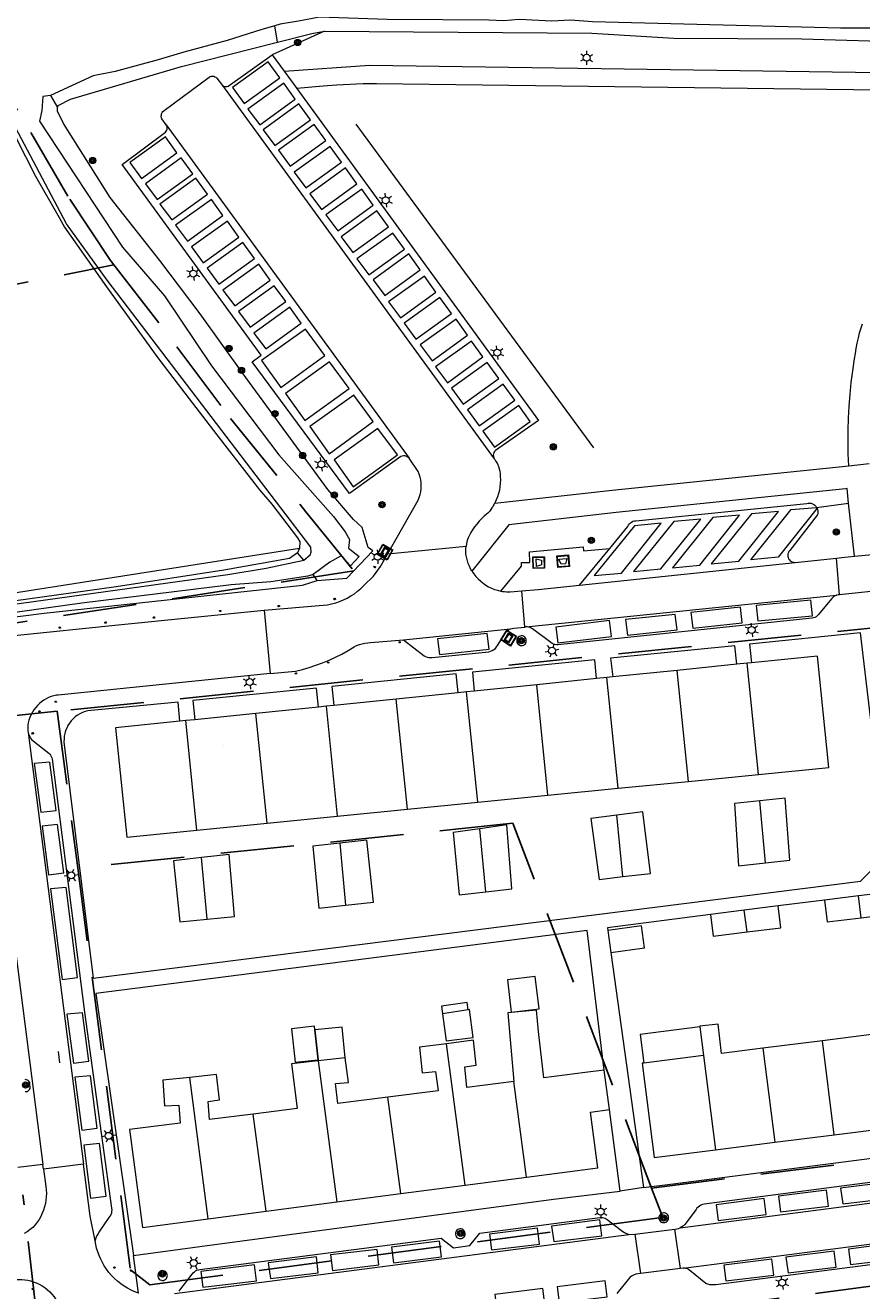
# Model space of a CAD drawing. Header units: metres. Extents: x 89872 to 94585, y 463299 to 469000.
# Tile 197 of 256: x 91208 to 91280, y 466169 to 466279. Entities that reach past the tile are written whole.
import ezdxf
from ezdxf.enums import TextEntityAlignment as Align

# ---------------------------------------------------------------- set-up
doc = ezdxf.new("R2010")
doc.units = ezdxf.units.M
doc.linetypes.add('HIDDEN', pattern=[9.525, 6.35, -3.175])
doc.layers.get('0').update_dxf_attribs({"linetype": 'CONTINUOUS'})
for name, color, linetype, lineweight in [('B-WE-GK-BESCHOEIING-G', 251, 'CONTINUOUS', 13), ('B-WE-GR-BEPLANTING_CULTUUR-G', 251, 'CONTINUOUS', 13), ('B-WE-GR-BOOM-S', 251, 'CONTINUOUS', 13), ('B-WE-IE-MEUBILAIR_WEGMEUBILAIR_PAAL-G', 251, 'CONTINUOUS', 13), ('B-WE-IE-TERREINAFSCHEIDING-G', 251, 'CONTINUOUS', 13), ('B-WE-IE-TERREINAFSCHEIDING_KUNSTMATIG_HEKWERK-G', 251, 'CONTINUOUS', 13), ('B-WE-KL-ET_LS_OV_LICHTMAST-S', 251, 'CONTINUOUS', 13), ('B-WE-OG-TOPOGRAFIE_BEBOUWING-GV', 251, 'CONTINUOUS', 13), ('B-WE-OG-TOPOGRAFIE_BEBOUWING_LUIFEL-GV', 251, 'CONTINUOUS', 13), ('B-WE-OG-TOPOGRAFIE_HUISNUMMER-T25', 251, 'CONTINUOUS', 13), ('B-WE-OG-TOPOGRAFIE_STRAATNAAM-T18', 251, 'CONTINUOUS', 13), ('B-WE-OG-TOPOGRAFIE_WATER-GV', 251, 'CONTINUOUS', 13), ('B-WE-VH-KANTOPSLUITING_AFVALPLAATS-G', 251, 'CONTINUOUS', 13), ('B-WE-VH-VERHARDING-GV', 251, 'CONTINUOUS', 13), ('B-WE-VV-VERKEERSTEKEN-G', 251, 'CONTINUOUS', 13), ('Percelen', 10, 'HIDDEN', 25)]:
    doc.layers.add(name, color=color, linetype=linetype, lineweight=lineweight)
doc.styles.get("Standard").update_dxf_attribs({"font": 'isocp.shx'})

# ---------------------------------------------------------------- blocks, each defined once
blk = doc.blocks.new('Q_BOOM')
for radius in [0.27, 0.18, 0.09]:
    blk.add_circle((0, 0), radius)
blk = doc.blocks.new('Q_AFVAL_APART_PLAATS')
for points in [[(-0.5, 0.5), (0.5, 0.5), (0.5, -0.5), (-0.5, -0.5)], [(-0.34, 0.2), (0.33, 0.2), (0.19, -0.25), (-0.2, -0.25)]]:
    blk.add_lwpolyline(points, close=True)
blk.add_lwpolyline([(-0.44, 0.46), (0.44, 0.46, -0.414214), (0.46, 0.44), (0.46, -0.44, -0.414214), (0.44, -0.46), (-0.44, -0.46, -0.414214), (-0.46, -0.44), (-0.46, 0.44, -0.414214), (-0.44, 0.46)], format="xyb")
blk = doc.blocks.new('Q_VERKEERSBORD')
for points in [[(-0.5, 0.5), (0.5, 0.5), (0.5, -0.5), (-0.5, -0.5)], [(-0.37, 0.22), (0.36, 0.22), (0.36, -0.21), (-0.37, -0.21)]]:
    blk.add_lwpolyline(points, close=True)
for points in [[(-0.44, 0.46), (0.44, 0.46, -0.414214), (0.46, 0.44), (0.46, -0.44, -0.414214), (0.44, -0.46), (-0.44, -0.46, -0.414214), (-0.46, -0.44), (-0.46, 0.44), (-0.46, 0.44), (-0.46, 0.45), (-0.46, 0.45), (-0.46, 0.45), (-0.46, 0.45), (-0.46, 0.45), (-0.46, 0.45), (-0.46, 0.46), (-0.46, 0.46), (-0.46, 0.46), (-0.45, 0.46), (-0.45, 0.46), (-0.45, 0.46), (-0.45, 0.46), (-0.45, 0.46), (-0.45, 0.46), (-0.44, 0.46), (-0.44, 0.46)], [(-0.29, 0.16), (0.28, 0.16, -0.414214), (0.3, 0.14), (0.3, -0.13, -0.414214), (0.28, -0.16), (-0.29, -0.16, -0.414214), (-0.31, -0.13), (-0.31, 0.14), (-0.31, 0.14), (-0.31, 0.14), (-0.31, 0.14), (-0.31, 0.15), (-0.31, 0.15), (-0.31, 0.15), (-0.3, 0.15), (-0.3, 0.15), (-0.3, 0.15), (-0.3, 0.16), (-0.3, 0.16), (-0.3, 0.16), (-0.3, 0.16), (-0.29, 0.16), (-0.29, 0.16), (-0.29, 0.16), (-0.29, 0.16), (-0.29, 0.16)]]:
    blk.add_lwpolyline(points, format="xyb")
blk = doc.blocks.new('Q_LICHTMAST')
for points in [[(-0.26, 0.15), (-0.52, 0.3)], [(0, 0.3), (0, 0.6)], [(0.26, 0.15), (0.52, 0.3)], [(-0.26, -0.15), (-0.52, -0.3)], [(0, -0.3), (0, -0.6)], [(0.26, -0.15), (0.52, -0.3)]]:
    blk.add_lwpolyline(points)
blk.add_circle((0, 0), 0.3)
blk = doc.blocks.new('Q_PAAL_STEEN')
for points in [[(-0.5, 0.5), (0.5, 0.5), (0.5, -0.5), (-0.5, -0.5)], [(-0.1, 0.3), (0.1, 0.3), (0.1, -0.3), (-0.1, -0.3)]]:
    blk.add_lwpolyline(points, close=True)
blk.add_lwpolyline([(-0.4, 0.5), (0.4, 0.5, -0.414214), (0.5, 0.4), (0.5, -0.4, -0.414214), (0.4, -0.5), (-0.4, -0.5, -0.414214), (-0.5, -0.4), (-0.5, 0.4), (-0.5, 0.4), (-0.5, 0.4), (-0.5, 0.4), (-0.5, 0.4), (-0.5, 0.5), (-0.5, 0.5), (-0.5, 0.5), (-0.5, 0.5), (-0.5, 0.5), (-0.5, 0.5), (-0.5, 0.5), (-0.5, 0.5), (-0.5, 0.5), (-0.4, 0.5), (-0.4, 0.5), (-0.4, 0.5), (-0.4, 0.5), (-0.4, 0.5)], format="xyb")
blk = doc.blocks.new('Q_PAALTJE')
at = {"xscale": 0.1, "yscale": 0.1, "zscale": 0.01}
blk.add_blockref('Q_PAAL_STEEN', (0, 0), dxfattribs=at)

msp = doc.modelspace()

# ---------------------------------------------------------------- linework, layer by layer
at = {"layer": 'B-WE-GK-BESCHOEIING-G'}
for points in [[(91340.95, 466279.8), (91328.51, 466279.41), (91319.5, 466278.76), (91317.33, 466278.71), (91304.37, 466278.38), (91284.47, 466278.61), (91278.16, 466278.6), (91256.69, 466279.16), (91254.79, 466279.29), (91253.2, 466279.23), (91250.36, 466279.36), (91249.03, 466279.26), (91247.75, 466279.3), (91243.74, 466279.32), (91238.94, 466279.37), (91233.1, 466279.55), (91231.26, 466279.23), (91229.69, 466278.95), (91229.22, 466278.82)], [(91229.22, 466278.82), (91228.09, 466278.49), (91225.1, 466277.55), (91221.35, 466276.55), (91219.12, 466275.88), (91215.42, 466274.87), (91213.5, 466274.48), (91209.82, 466272.79)]]:
    msp.add_lwpolyline(points, dxfattribs=at)
at = {"layer": 'B-WE-GR-BEPLANTING_CULTUUR-G'}
for p, q in [((91233.53, 466278.34), (91229, 466276.32)), ((91229.46, 466277.4), (91229.22, 466278.82)), ((91209.82, 466272.79), (91210.44, 466271.76)), ((91276.09, 466237.16), (91278.86, 466237.53)), ((91231.73, 466232.59), (91231.18, 466233.22)), ((91232.89, 466230.85), (91232.54, 466231.35))]:
    msp.add_line(p, q, dxfattribs=at)
at = {"layer": 'B-WE-IE-TERREINAFSCHEIDING-G'}
for points in [[(91230.03, 466274.9), (91237.43, 466275.42), (91291.45, 466274.63)], [(91290.72, 466273.13), (91238.02, 466273.81), (91236.87, 466273.79), (91235.72, 466273.74), (91234.57, 466273.68), (91233.42, 466273.59), (91231.13, 466273.39)], [(91278.87, 466240.77), (91278.83, 466241.8), (91278.81, 466242.83), (91278.82, 466243.85), (91278.85, 466244.88), (91278.91, 466245.91), (91278.99, 466246.94), (91279.09, 466247.96), (91279.22, 466248.98), (91279.37, 466250), (91279.44, 466250.46), (91279.52, 466250.91), (91279.61, 466251.37), (91279.7, 466251.82), (91279.79, 466252.27), (91280.06, 466253.04)], [(91097.86, 466229.75), (91098.26, 466228.51), (91041.06, 466209.95), (91032.21, 466207.61), (91034.75, 466198.26), (91047.04, 466201.04), (91046.72, 466202.56), (91063.54, 466206.15), (91063.86, 466204.68), (91082.92, 466208.75), (91146.08, 466220.28), (91231.36, 466233.64)], [(91248.76, 466229.93), (91250.57, 466232.09), (91250.56, 466232.39), (91251.27, 466232.41), (91251.25, 466233.32), (91255.89, 466233.74), (91255.92, 466233.4), (91258.19, 466233.6)]]:
    msp.add_lwpolyline(points, dxfattribs=at)
at = {"layer": 'B-WE-IE-TERREINAFSCHEIDING_KUNSTMATIG_HEKWERK-G'}
msp.add_line((91236.23, 466270.32), (91256.8, 466242.31), dxfattribs=at)
at = {"layer": 'B-WE-OG-TOPOGRAFIE_BEBOUWING-GV'}
for p, q in [((91264.02, 466223.07), (91258.45, 466222.5)), ((91269.18, 466223.59), (91264.02, 466223.07)), ((91265, 466213.47), (91264.02, 466223.07)), ((91270.09, 466223.69), (91269.18, 466223.59)), ((91270.45, 466223.72), (91270.09, 466223.69)), ((91271.07, 466214.07), (91270.09, 466223.69)), ((91257.05, 466222.35), (91251.88, 466221.82)), ((91257.95, 466222.44), (91257.05, 466222.35)), ((91258.45, 466222.5), (91257.95, 466222.44)), ((91258.93, 466212.87), (91257.95, 466222.44)), ((91245.08, 466221.13), (91239.73, 466220.58)), ((91245.8, 466221.2), (91245.08, 466221.13)), ((91246.46, 466221.27), (91245.8, 466221.2)), ((91246.78, 466211.66), (91245.8, 466221.2)), ((91251.88, 466221.82), (91246.46, 466221.27)), ((91252.85, 466212.26), (91251.88, 466221.82)), ((91233, 466219.89), (91227.59, 466219.34)), ((91233.66, 466219.96), (91233, 466219.89)), ((91234.34, 466220.03), (91233.66, 466219.96)), ((91233.66, 466219.96), (91234.63, 466210.45)), ((91239.73, 466220.58), (91234.34, 466220.03)), ((91240.71, 466211.06), (91239.73, 466220.58)), ((91221.52, 466218.72), (91221.02, 466218.67)), ((91222.31, 466218.8), (91221.52, 466218.72)), ((91222.49, 466209.25), (91221.52, 466218.72)), ((91227.59, 466219.34), (91222.31, 466218.8)), ((91228.56, 466209.85), (91227.59, 466219.34)), ((91258.93, 466212.87), (91265, 466213.47)), ((91265, 466213.47), (91271.07, 466214.07)), ((91246.78, 466211.66), (91252.85, 466212.26)), ((91252.85, 466212.26), (91258.93, 466212.87)), ((91234.63, 466210.45), (91240.71, 466211.06)), ((91240.71, 466211.06), (91246.78, 466211.66)), ((91271.68, 466206.42), (91271.17, 466211.77)), ((91228.56, 466209.85), (91234.63, 466210.45)), ((91259.32, 466205.23), (91258.81, 466210.55)), ((91222.49, 466209.25), (91228.56, 466209.85)), ((91247.49, 466203.92), (91246.97, 466209.37)), ((91234.85, 466208.12), (91235.35, 466202.76)), ((91223.38, 466201.54), (91222.88, 466206.87)), ((91279.71, 466203.56), (91276.78, 466203.19)), ((91282.63, 466203.92), (91279.71, 466203.56)), ((91279.94, 466201.67), (91279.71, 466203.56)), ((91269.83, 466202.33), (91266.9, 466201.96)), ((91272.76, 466202.69), (91269.83, 466202.33)), ((91270.07, 466200.44), (91269.83, 466202.33)), ((91258.03, 466200.56), (91258.29, 466198.68)), ((91246.07, 466193.73), (91245.95, 466193.71)), ((91232.69, 466191.98), (91232.66, 466192.28)), ((91281.73, 466191.68), (91276.59, 466191.03)), ((91245.68, 466178.54), (91244.08, 466190.77)), ((91276.59, 466191.03), (91271.45, 466190.39)), ((91271.45, 466190.39), (91272.47, 466182.25)), ((91277.61, 466182.9), (91276.59, 466191.03)), ((91232.98, 466189.3), (91234.59, 466177.09)), ((91266.31, 466189.75), (91267.33, 466181.61)), ((91258.16, 466185.08), (91257.72, 466188.49)), ((91223.46, 466175.63), (91221.86, 466187.86)), ((91251, 466179.24), (91249.91, 466187.51)), ((91240.11, 466177.81), (91239.01, 466186.15)), ((91228.47, 466176.28), (91227.36, 466184.69)), ((91272.47, 466182.25), (91277.61, 466182.9)), ((91277.61, 466182.9), (91282.75, 466183.54)), ((91267.33, 466181.61), (91272.47, 466182.25)), ((91245.68, 466178.54), (91251, 466179.24)), ((91240.11, 466177.81), (91245.68, 466178.54)), ((91228.47, 466176.28), (91234.59, 466177.09)), ((91234.59, 466177.09), (91240.11, 466177.81)), ((91223.46, 466175.63), (91228.47, 466176.28))]:
    msp.add_line(p, q, dxfattribs=at)
for points in [[(91271.07, 466214.07), (91277.15, 466214.68), (91276.16, 466224.31), (91270.45, 466223.72)], [(91221.02, 466218.67), (91215.45, 466218.1), (91216.41, 466208.65), (91222.49, 466209.25)], [(91271.17, 466211.77), (91268.98, 466211.54), (91269.33, 466206.16), (91271.68, 466206.42)], [(91271.68, 466206.42), (91273.76, 466206.64), (91273.36, 466212), (91271.17, 466211.77)], [(91258.81, 466210.55), (91256.57, 466210.26), (91257.29, 466204.99), (91259.32, 466205.23)], [(91259.32, 466205.23), (91261.72, 466205.5), (91261.05, 466210.83), (91258.81, 466210.55)], [(91246.97, 466209.37), (91244.65, 466209.04), (91245.18, 466203.66), (91247.49, 466203.92)], [(91247.49, 466203.92), (91249.73, 466204.18), (91249.29, 466209.7), (91246.97, 466209.37)], [(91234.85, 466208.12), (91232.51, 466207.87), (91233.04, 466202.5), (91235.35, 466202.76)], [(91235.35, 466202.76), (91237.75, 466203.02), (91237.18, 466208.38), (91234.85, 466208.12)], [(91222.88, 466206.87), (91220.47, 466206.6), (91221.02, 466201.31), (91223.38, 466201.54)], [(91223.38, 466201.54), (91225.74, 466201.78), (91225.27, 466207.14), (91222.88, 466206.87)], [(91279.94, 466201.67), (91282.87, 466202.04), (91282.63, 466203.92)], [(91270.07, 466200.44), (91272.99, 466200.81), (91272.76, 466202.69)], [(91276.78, 466203.19), (91277.01, 466201.31), (91279.94, 466201.67)], [(91266.9, 466201.96), (91267.14, 466200.08), (91270.07, 466200.44)], [(91258.29, 466198.68), (91261.21, 466199.08), (91260.95, 466200.97), (91258.03, 466200.56)], [(91243.73, 466193.37), (91244.04, 466191.02), (91246.39, 466191.32), (91246.07, 466193.73)], [(91257.72, 466188.49), (91256.08, 466188.28), (91252.48, 466187.83), (91252.03, 466191.82), (91251.85, 466193.69), (91249.39, 466193.45), (91249.54, 466191.46), (91249.91, 466187.51)], [(91271.45, 466190.39), (91267.87, 466189.94), (91267.56, 466192.48), (91265.99, 466192.29), (91266, 466192.23)], [(91232.66, 466192.28), (91230.67, 466192.06), (91230.98, 466189.17), (91232.97, 466189.39)], [(91232.97, 466189.39), (91232.97, 466189.39), (91232.69, 466191.98)], [(91244.08, 466190.77), (91241.73, 466190.47), (91241.98, 466188.25), (91243.11, 466188.36), (91243.35, 466186.69), (91239.01, 466186.15)], [(91249.91, 466187.51), (91245.84, 466187), (91245.66, 466188.79), (91246.65, 466188.93), (91246.42, 466191.07), (91244.08, 466190.77)], [(91232.98, 466189.3), (91230.66, 466189.04), (91231.15, 466185.16), (91227.36, 466184.69)], [(91239.01, 466186.15), (91234.68, 466185.6), (91234.48, 466187.33), (91235.6, 466187.43), (91235.31, 466189.56)], [(91261.13, 466189.1), (91261.01, 466189.08), (91262.03, 466180.94), (91267.33, 466181.61)], [(91227.36, 466184.69), (91223.58, 466184.21), (91223.46, 466185.78), (91224.43, 466185.91), (91224.17, 466188.1), (91221.86, 466187.86)], [(91221.86, 466187.86), (91219.54, 466187.62), (91219.68, 466185.4), (91220.93, 466185.47), (91221.04, 466183.9), (91216.66, 466183.35), (91217.77, 466174.88), (91223.46, 466175.63)], [(91251, 466179.24), (91257.16, 466180.05), (91256.53, 466184.87), (91258.16, 466185.08)]]:
    msp.add_lwpolyline(points, dxfattribs=at)
at = {"layer": 'B-WE-OG-TOPOGRAFIE_BEBOUWING_LUIFEL-GV'}
for p, q in [((91245.95, 466193.71), (91243.73, 466193.37)), ((91232.69, 466191.98), (91232.97, 466189.39)), ((91232.69, 466191.98), (91232.69, 466191.98)), ((91266, 466192.23), (91260.82, 466191.58)), ((91260.82, 466191.58), (91261.13, 466189.1)), ((91266, 466192.23), (91266.31, 466189.75)), ((91232.97, 466189.39), (91232.98, 466189.3)), ((91235.31, 466189.56), (91232.98, 466189.3)), ((91266.31, 466189.75), (91261.13, 466189.1))]:
    msp.add_line(p, q, dxfattribs=at)
for points in [[(91249.34, 466196.29), (91249.68, 466193.5), (91252.08, 466193.8), (91251.74, 466196.59), (91249.34, 466196.29)], [(91245.95, 466193.71), (91245.86, 466194.34), (91243.64, 466194.03), (91243.73, 466193.37)], [(91235.31, 466189.56), (91235.04, 466192.22), (91232.69, 466191.98)]]:
    msp.add_lwpolyline(points, dxfattribs=at)
at = {"layer": 'B-WE-OG-TOPOGRAFIE_STRAATNAAM-T18'}
msp.add_line((91210.47, 466190.11), (91210.6, 466189.12), dxfattribs=at)
at = {"layer": 'B-WE-OG-TOPOGRAFIE_WATER-GV'}
msp.add_line((91231.36, 466233.64), (91231.18, 466233.22), dxfattribs=at)
for points in [[(91167.66, 466320.91), (91168.78, 466318.73), (91170.41, 466316.21), (91171.9, 466313.91), (91174.86, 466310.11), (91176.86, 466307.77), (91178.52, 466305.82), (91182.03, 466301.94), (91187.6, 466295.99), (91191.09, 466292.08), (91195.37, 466287.48), (91195.96, 466286.86), (91197.91, 466284.35), (91198.45, 466283.41), (91199.36, 466282.02), (91201.61, 466278.34), (91204.71, 466273.39), (91205.96, 466270.86), (91208.51, 466265.8), (91210.58, 466262.25), (91211.02, 466261.39), (91214.67, 466256.23)], [(91214.71, 466256.81), (91211.21, 466261.69), (91204.95, 466273.44), (91198.74, 466283.43), (91196.17, 466286.73), (91186.5, 466297.49), (91180.85, 466303.35), (91178.43, 466306.07), (91172.49, 466313.31), (91170.51, 466316.24), (91168.71, 466319.21)], [(91233.53, 466278.34), (91256.64, 466278.17), (91263.73, 466277.76), (91274.82, 466277.7), (91285.52, 466277.36), (91296.96, 466277.29), (91307, 466277.56), (91315.7, 466277.94), (91340.31, 466278.89), (91341.89, 466278.9)], [(91229.46, 466277.4), (91232.44, 466278.15), (91233.53, 466278.34)], [(91210.44, 466271.76), (91210.49, 466271.91), (91211.54, 466272.46), (91221.16, 466275.29), (91229.46, 466277.4)], [(91209.82, 466272.79), (91209.17, 466272.69), (91209.08, 466271.48), (91208.88, 466270.58), (91216.04, 466259.66), (91219.67, 466255.45), (91223.76, 466249.41), (91229.56, 466241.72), (91234.3, 466236.39), (91235.3, 466235.06), (91235.69, 466234.4), (91235.61, 466233.64), (91236.53, 466232.91), (91235.77, 466232.12), (91234.97, 466232.97), (91233.99, 466232.43), (91232.54, 466231.35)], [(91222.78, 466253.9), (91219.29, 466258.52), (91214.99, 466263.96), (91210.94, 466270.37), (91210.43, 466271.42), (91210.44, 466271.76)], [(91214.67, 466256.23), (91219.11, 466250.09), (91220.86, 466247.79), (91224.2, 466243.44), (91227.91, 466238.69), (91228.96, 466237.43), (91231.19, 466234.53), (91231.39, 466234.18), (91231.36, 466233.64)], [(91231.73, 466232.59), (91232.28, 466233.06), (91232.38, 466233.29), (91232.33, 466233.73), (91214.71, 466256.81)], [(91232.89, 466230.85), (91235.45, 466231.05), (91237.71, 466233.41), (91237.29, 466233.7), (91236.79, 466235.43), (91236.02, 466236.11), (91233.82, 466238.72), (91226.39, 466248.83), (91222.78, 466253.9)], [(91231.18, 466233.22), (91230.48, 466232.75), (91224.81, 466231.72), (91215.49, 466230.3), (91190.26, 466226.77), (91177.6, 466224.8), (91137.32, 466217.89), (91125.78, 466215.77), (91102.76, 466212.05), (91094.92, 466210.42), (91089.85, 466209.47), (91089.16, 466209.2), (91089.04, 466208.97), (91089.16, 466208.36)], [(91126.8, 466215.04), (91118.93, 466213.75), (91098.32, 466209.98), (91089.69, 466208.49), (91089.45, 466208.52), (91089.34, 466208.71), (91089.34, 466208.94), (91105.27, 466211.96), (91122.22, 466214.94), (91148.24, 466219.62), (91159.48, 466221.39), (91178.16, 466224.51), (91200.84, 466228), (91225.15, 466231.35), (91228.48, 466231.9), (91231.73, 466232.59)], [(91200.92, 466226.94), (91201.51, 466227.03), (91209.27, 466228.01), (91231.61, 466230.44), (91232.89, 466230.85)], [(91232.54, 466231.35), (91232.08, 466231.21), (91228.87, 466230.73), (91225.45, 466230.47), (91212.52, 466228.87), (91202.82, 466227.53)]]:
    msp.add_lwpolyline(points, dxfattribs=at)
at = {"layer": 'B-WE-VH-VERHARDING-GV'}
for p, q in [((91229, 466276.32), (91230.03, 466274.9)), ((91230.03, 466274.9), (91231.13, 466273.39)), ((91224.7, 466273.65), (91248.2, 466241.37)), ((91219.83, 466270.25), (91240.85, 466241.41)), ((91278.87, 466240.77), (91280.64, 466240.95)), ((91278.86, 466237.53), (91278.72, 466238.79)), ((91279.38, 466232.94), (91278.86, 466237.53)), ((91276.09, 466237.16), (91276.13, 466237.09)), ((91245.77, 466233.78), (91238.97, 466233.11)), ((91255.59, 466230.44), (91258.19, 466233.6)), ((91279.38, 466232.94), (91280.91, 466233.09)), ((91255.59, 466230.44), (91274.23, 466232.41)), ((91274.23, 466232.41), (91277.81, 466232.78)), ((91278.07, 466229.61), (91277.81, 466232.78)), ((91250.84, 466226.81), (91250.58, 466229.95)), ((91283.03, 466230.13), (91278.07, 466229.61)), ((91250.95, 466226.82), (91277.8, 466229.57)), ((91228.31, 466228.27), (91228.83, 466222.79)), ((91240.36, 466225.71), (91249.61, 466226.66)), ((91250.95, 466226.82), (91250.84, 466226.81)), ((91279.9, 466226.31), (91270.28, 466225.33)), ((91269.02, 466225.2), (91258.25, 466224.11)), ((91269.18, 466223.59), (91269.02, 466225.2)), ((91270.28, 466225.33), (91270.45, 466223.72)), ((91258.25, 466224.11), (91258.45, 466222.5)), ((91256.91, 466223.97), (91246.31, 466222.9)), ((91257.05, 466222.35), (91256.91, 466223.97)), ((91228.83, 466222.79), (91210.49, 466220.92)), ((91244.92, 466222.76), (91234.17, 466221.67)), ((91245.08, 466221.13), (91244.92, 466222.76)), ((91246.31, 466222.9), (91246.46, 466221.27)), ((91232.83, 466221.54), (91222.14, 466220.45)), ((91233, 466219.89), (91232.83, 466221.54)), ((91234.17, 466221.67), (91234.34, 466220.03)), ((91221.02, 466218.67), (91220.86, 466220.32)), ((91222.14, 466220.45), (91222.31, 466218.8)), ((91207.88, 466217.7), (91212.68, 466180.35)), ((91210.98, 466216.9), (91213.51, 466196.45)), ((91276.78, 466203.19), (91272.76, 466202.69)), ((91266.9, 466201.96), (91258, 466200.81)), ((91256.25, 466200.58), (91213.73, 466195.11)), ((91257.72, 466188.49), (91256.25, 466200.58)), ((91258, 466200.81), (91258.03, 466200.56)), ((91258.29, 466198.68), (91261.11, 466178.34)), ((91213.73, 466195.11), (91217, 466172.47)), ((91259.09, 466178.03), (91258.16, 466185.08)), ((91209.17, 466180.33), (91207, 466180.07)), ((91209.22, 466179.93), (91209.17, 466180.33)), ((91212.68, 466180.35), (91209.22, 466179.93)), ((91264.3, 466174.85), (91309.96, 466180.78)), ((91261.11, 466178.34), (91259.09, 466178.03)), ((91264.56, 466171.36), (91312.25, 466177.52)), ((91220.54, 466169.18), (91259.85, 466174.27)), ((91259.85, 466174.27), (91260.37, 466174.31)), ((91260.37, 466174.31), (91263.83, 466174.75)), ((91260.37, 466174.31), (91260.85, 466170.91)), ((91264.32, 466171.33), (91263.83, 466174.75)), ((91217.44, 466169.19), (91217, 466172.47)), ((91264.32, 466171.33), (91260.85, 466170.91)), ((91264.56, 466171.36), (91264.32, 466171.33))]:
    msp.add_line(p, q, dxfattribs=at)
for points in [[(91224.7, 466273.65), (91224.79, 466273.6), (91224.89, 466273.58), (91224.99, 466273.57), (91225.09, 466273.57), (91225.18, 466273.6), (91229, 466276.32)], [(91226.58, 466272.1), (91229.65, 466274.32), (91228.66, 466275.7), (91225.56, 466273.47), (91226.58, 466272.1)], [(91219.83, 466270.25), (91219.45, 466270.77), (91219.42, 466270.87), (91219.4, 466270.99), (91219.41, 466271.1), (91219.43, 466271.21), (91219.48, 466271.32), (91219.55, 466271.41), (91219.64, 466271.49), (91223.54, 466274.37), (91223.63, 466274.42), (91223.73, 466274.45), (91223.83, 466274.46), (91223.94, 466274.45), (91224.04, 466274.41), (91224.12, 466274.36), (91224.2, 466274.29), (91224.7, 466273.65)], [(91227.92, 466270.25), (91230.99, 466272.47), (91229.99, 466273.85), (91226.9, 466271.62), (91227.92, 466270.25)], [(91231.13, 466273.39), (91252.02, 466244.69), (91248.3, 466242.07), (91248.23, 466241.99), (91248.17, 466241.9), (91248.14, 466241.79), (91248.12, 466241.69), (91248.13, 466241.58), (91248.16, 466241.47), (91248.2, 466241.37)], [(91229.23, 466268.46), (91232.3, 466270.68), (91231.31, 466272.06), (91228.21, 466269.83), (91229.23, 466268.46)], [(91216.03, 466266.83), (91219.78, 466269.61), (91219.83, 466269.69), (91219.87, 466269.78), (91219.9, 466269.87), (91219.91, 466269.97), (91219.9, 466270.07), (91219.87, 466270.16), (91219.83, 466270.25)], [(91230.56, 466266.68), (91233.63, 466268.9), (91232.64, 466270.28), (91229.54, 466268.05), (91230.56, 466266.68)], [(91217.69, 466265.61), (91220.76, 466267.83), (91219.77, 466269.21), (91216.67, 466266.98), (91217.69, 466265.61)], [(91231.92, 466264.79), (91234.99, 466267.01), (91234, 466268.39), (91230.9, 466266.16), (91231.92, 466264.79)], [(91240.85, 466241.41), (91240.77, 466241.48), (91240.68, 466241.55), (91240.57, 466241.59), (91240.46, 466241.62), (91240.35, 466241.62), (91240.24, 466241.6), (91240.13, 466241.57), (91235.69, 466238.37), (91227.27, 466249.74), (91228.04, 466250.32), (91216.03, 466266.83)], [(91219.05, 466263.79), (91222.12, 466266.02), (91221.13, 466267.39), (91218.03, 466265.16), (91219.05, 466263.79)], [(91233.26, 466262.92), (91236.33, 466265.15), (91235.34, 466266.53), (91232.24, 466264.29), (91233.26, 466262.92)], [(91220.32, 466262.03), (91223.39, 466264.25), (91222.39, 466265.63), (91219.29, 466263.4), (91220.32, 466262.03)], [(91234.67, 466261.09), (91237.74, 466263.31), (91236.75, 466264.69), (91233.65, 466262.46), (91234.67, 466261.09)], [(91221.66, 466260.19), (91224.73, 466262.41), (91223.74, 466263.79), (91220.64, 466261.56), (91221.66, 466260.19)], [(91235.98, 466259.2), (91239.06, 466261.42), (91238.06, 466262.8), (91234.96, 466260.57), (91235.98, 466259.2)], [(91223.04, 466258.32), (91226.11, 466260.54), (91225.12, 466261.92), (91222.02, 466259.69), (91223.04, 466258.32)], [(91237.35, 466257.29), (91240.43, 466259.51), (91239.43, 466260.89), (91236.33, 466258.66), (91237.35, 466257.29)], [(91224.39, 466256.48), (91227.46, 466258.7), (91226.47, 466260.08), (91223.37, 466257.85), (91224.39, 466256.48)], [(91225.76, 466254.59), (91228.83, 466256.81), (91227.84, 466258.19), (91224.74, 466255.96), (91225.76, 466254.59)], [(91238.74, 466255.48), (91241.81, 466257.7), (91240.82, 466259.08), (91237.72, 466256.85), (91238.74, 466255.48)], [(91240.09, 466253.56), (91243.16, 466255.78), (91242.16, 466257.16), (91239.07, 466254.93), (91240.09, 466253.56)], [(91227.1, 466252.74), (91230.17, 466254.96), (91229.18, 466256.33), (91226.08, 466254.11), (91227.1, 466252.74)], [(91241.43, 466251.72), (91244.5, 466253.94), (91243.51, 466255.31), (91240.41, 466253.09), (91241.43, 466251.72)], [(91228.44, 466250.87), (91231.51, 466253.09), (91230.51, 466254.47), (91227.42, 466252.24), (91228.44, 466250.87)], [(91228.07, 466249.88), (91229.73, 466247.52), (91233.56, 466250.3), (91231.87, 466252.59), (91228.07, 466249.88)], [(91242.83, 466249.84), (91245.9, 466252.06), (91244.9, 466253.44), (91241.81, 466251.21), (91242.83, 466249.84)], [(91244.15, 466247.95), (91247.22, 466250.18), (91246.23, 466251.55), (91243.13, 466249.32), (91244.15, 466247.95)], [(91230.16, 466247.02), (91231.82, 466244.67), (91235.65, 466247.44), (91233.95, 466249.74), (91230.16, 466247.02)], [(91245.52, 466246.1), (91248.59, 466248.32), (91247.6, 466249.7), (91244.5, 466247.47), (91245.52, 466246.1)], [(91246.91, 466244.22), (91249.98, 466246.44), (91248.99, 466247.82), (91245.89, 466245.59), (91246.91, 466244.22)], [(91232.25, 466244.16), (91233.92, 466241.8), (91237.74, 466244.58), (91236.05, 466246.87), (91232.25, 466244.16)], [(91248.24, 466242.38), (91251.31, 466244.6), (91250.32, 466245.97), (91247.22, 466243.75), (91248.24, 466242.38)], [(91234.35, 466241.28), (91236.01, 466238.93), (91239.84, 466241.7), (91238.14, 466244), (91234.35, 466241.28)], [(91238.97, 466233.11), (91241.62, 466237.8), (91241.71, 466238.03), (91241.79, 466238.28), (91241.85, 466238.52), (91241.88, 466238.78), (91241.89, 466239.03), (91241.88, 466239.29), (91241.85, 466239.54), (91241.79, 466239.79), (91241.71, 466240.03), (91241.62, 466240.27), (91240.85, 466241.41)], [(91248.2, 466241.37), (91248.26, 466241.3), (91248.38, 466241.11), (91248.49, 466240.92), (91248.57, 466240.71), (91248.64, 466240.5), (91248.69, 466240.29), (91248.72, 466240.07), (91248.73, 466239.84), (91248.74, 466239.55), (91248.73, 466239.25), (91248.7, 466238.95), (91248.65, 466238.66), (91248.58, 466238.37), (91248.49, 466238.09), (91248.38, 466237.81), (91248.26, 466237.54)], [(91248.26, 466237.54), (91258.4, 466238.64), (91278.87, 466240.77)], [(91278.72, 466238.79), (91278.59, 466238.77), (91258.75, 466236.72), (91249.47, 466235.65)], [(91248.26, 466237.54), (91248.21, 466237.46), (91248.16, 466237.38), (91248.12, 466237.3), (91248.07, 466237.21), (91248.01, 466237.13), (91247.9, 466236.97), (91247.78, 466236.81), (91247.64, 466236.67), (91247.5, 466236.54), (91247.34, 466236.41), (91247.12, 466236.19), (91246.91, 466235.96), (91246.7, 466235.72), (91246.5, 466235.47), (91246.31, 466235.22), (91246.17, 466235), (91246.05, 466234.77), (91245.95, 466234.54), (91245.87, 466234.29), (91245.81, 466234.04), (91245.77, 466233.78)], [(91258.19, 466233.6), (91259.77, 466235.5), (91259.82, 466235.62), (91259.89, 466235.73), (91259.98, 466235.82), (91260.08, 466235.9), (91260.2, 466235.96), (91260.33, 466236), (91260.45, 466236.01), (91275.24, 466237.51), (91275.37, 466237.53), (91275.49, 466237.53), (91275.61, 466237.52), (91275.73, 466237.48), (91275.84, 466237.42), (91275.94, 466237.35), (91276.02, 466237.26), (91276.09, 466237.16)], [(91260.25, 466231.62), (91262.62, 466231.84), (91266.06, 466236.15), (91263.74, 466235.95), (91260.25, 466231.62)], [(91263.62, 466231.95), (91265.99, 466232.17), (91269.43, 466236.48), (91267.11, 466236.28), (91263.62, 466231.95)], [(91266.98, 466232.28), (91269.35, 466232.5), (91272.79, 466236.81), (91270.47, 466236.61), (91266.98, 466232.28)], [(91276.13, 466237.09), (91272.76, 466232.86), (91270.39, 466232.64), (91273.88, 466236.97), (91276.09, 466237.16)], [(91276.13, 466237.09), (91276.17, 466236.98), (91276.2, 466236.85), (91276.2, 466236.73), (91276.19, 466236.61), (91276.15, 466236.49), (91273.77, 466233.44), (91273.7, 466233.36), (91273.65, 466233.26), (91273.61, 466233.16), (91273.6, 466233.05), (91273.6, 466232.93), (91273.63, 466232.83), (91273.67, 466232.72), (91273.74, 466232.63), (91273.81, 466232.55), (91273.91, 466232.49), (91274.01, 466232.44), (91274.12, 466232.42), (91274.23, 466232.41)], [(91249.47, 466235.65), (91246.38, 466231.78), (91246.28, 466231.64)], [(91256.84, 466231.26), (91259.21, 466231.47), (91262.65, 466235.79), (91260.33, 466235.58), (91256.84, 466231.26)], [(91228.31, 466228.27), (91233.42, 466228.71), (91233.78, 466228.75), (91234.14, 466228.82), (91234.49, 466228.91), (91234.83, 466229.03), (91235.16, 466229.16), (91235.49, 466229.32), (91235.8, 466229.5), (91236.11, 466229.7), (91236.39, 466229.92), (91236.67, 466230.16), (91236.92, 466230.41), (91237.75, 466231.22), (91238.37, 466232.04), (91238.97, 466233.11)], [(91246.28, 466231.64), (91246.16, 466231.86), (91246.05, 466232.07), (91245.96, 466232.3), (91245.88, 466232.53), (91245.82, 466232.76), (91245.78, 466233), (91245.76, 466233.16), (91245.75, 466233.31), (91245.75, 466233.47), (91245.76, 466233.62), (91245.77, 466233.78)], [(91277.81, 466232.78), (91278.26, 466232.82), (91279.38, 466232.94)], [(91246.28, 466231.64), (91246.44, 466231.41), (91246.62, 466231.19), (91246.82, 466230.98), (91247.03, 466230.79), (91247.26, 466230.62), (91247.48, 466230.45), (91247.72, 466230.3), (91247.96, 466230.18), (91248.22, 466230.07), (91248.49, 466229.99), (91248.76, 466229.93)], [(91248.76, 466229.93), (91248.92, 466229.9), (91249.09, 466229.88), (91249.26, 466229.87), (91249.42, 466229.87), (91249.59, 466229.87), (91250.58, 466229.95)], [(91250.58, 466229.95), (91251.99, 466230.06), (91255.59, 466230.44)], [(91278.07, 466229.61), (91277.94, 466229.6), (91277.8, 466229.57)], [(91277.8, 466229.57), (91277.7, 466229.52), (91277.58, 466229.46), (91277.48, 466229.38), (91277.4, 466229.28), (91276.23, 466227.86), (91276.14, 466227.78), (91276.04, 466227.71), (91275.94, 466227.65), (91275.82, 466227.61), (91275.7, 466227.58), (91253.71, 466225.29), (91253.58, 466225.29), (91253.45, 466225.3), (91253.33, 466225.34), (91253.21, 466225.4), (91253.11, 466225.48), (91251.51, 466226.67), (91251.41, 466226.73), (91251.3, 466226.77), (91251.18, 466226.8), (91251.06, 466226.82), (91250.95, 466226.82)], [(91265.2, 466228.08), (91265.38, 466226.73), (91269.66, 466227.18), (91269.5, 466228.53), (91265.2, 466228.08)], [(91270.87, 466228.69), (91271.01, 466227.35), (91275.73, 466227.78), (91275.6, 466229.14), (91270.87, 466228.69)], [(91202.97, 466224.14), (91204.62, 466224.35), (91204.75, 466224.42), (91204.88, 466224.5), (91205, 466224.6), (91205.11, 466224.71), (91205.21, 466224.83), (91205.93, 466225.72), (91206.01, 466225.82), (91206.11, 466225.91), (91206.22, 466225.98), (91206.33, 466226.03), (91206.46, 466226.06), (91206.58, 466226.08), (91206.71, 466226.07), (91215.68, 466227), (91228.31, 466228.27)], [(91259.56, 466227.46), (91259.74, 466226.11), (91264.02, 466226.56), (91263.86, 466227.91), (91259.56, 466227.46)], [(91213.51, 466196.45), (91279.9, 466204.84), (91282.16, 466207.09), (91279.9, 466226.31)], [(91240.36, 466225.71), (91242.13, 466224.33), (91242.26, 466224.27), (91242.4, 466224.22), (91242.54, 466224.19), (91242.69, 466224.17), (91242.83, 466224.17), (91247.73, 466224.68), (91247.88, 466224.73), (91248.03, 466224.79), (91248.17, 466224.87), (91248.3, 466224.97), (91248.41, 466225.09), (91248.5, 466225.22), (91249.24, 466226.41), (91249.35, 466226.51), (91249.47, 466226.6), (91249.61, 466226.66)], [(91249.61, 466226.66), (91249.76, 466226.7), (91249.91, 466226.72), (91250.84, 466226.81)], [(91253.52, 466226.8), (91253.7, 466225.45), (91258.35, 466226.01), (91258.18, 466227.38), (91253.52, 466226.8)], [(91228.83, 466222.79), (91231.02, 466223), (91231.61, 466223.15), (91232.2, 466223.32), (91232.78, 466223.51), (91233.36, 466223.72), (91233.92, 466223.96), (91234.48, 466224.21), (91235.02, 466224.48), (91235.56, 466224.78), (91236.08, 466225.09), (91236.3, 466225.21), (91236.54, 466225.3), (91236.77, 466225.37), (91237.02, 466225.43), (91237.27, 466225.46), (91237.51, 466225.47), (91240.36, 466225.71)], [(91243.29, 466225.8), (91243.48, 466224.45), (91247.76, 466224.9), (91247.6, 466226.25), (91243.29, 466225.8)], [(91250.66, 466225.22), (91250.75, 466225.25), (91250.83, 466225.3), (91250.9, 466225.37), (91250.95, 466225.45), (91250.98, 466225.54), (91250.98, 466225.64), (91250.97, 466225.74), (91250.94, 466225.83), (91250.88, 466225.91), (91250.81, 466225.97), (91250.73, 466226.02), (91250.64, 466226.05), (91250.54, 466226.06), (91250.45, 466226.04), (91250.36, 466226), (91250.28, 466225.94), (91250.21, 466225.86), (91250.17, 466225.77), (91250.15, 466225.68), (91250.15, 466225.58), (91250.17, 466225.48), (91250.22, 466225.39), (91250.29, 466225.32), (91250.37, 466225.26), (91250.46, 466225.22), (91250.56, 466225.21), (91250.66, 466225.22)], [(91210.49, 466220.92), (91210.34, 466220.91), (91210.11, 466220.86), (91209.88, 466220.8), (91209.66, 466220.71), (91209.45, 466220.61), (91209.24, 466220.49), (91209.05, 466220.36), (91208.87, 466220.21), (91208.7, 466220.04), (91208.55, 466219.86), (91208.39, 466219.66), (91208.25, 466219.45), (91208.14, 466219.24)], [(91220.86, 466220.32), (91213.05, 466219.56), (91212.81, 466219.5), (91212.58, 466219.41), (91212.36, 466219.31), (91212.15, 466219.18), (91211.96, 466219.04), (91211.77, 466218.88), (91211.61, 466218.7), (91211.46, 466218.51), (91211.33, 466218.3), (91211.22, 466218.08), (91211.13, 466217.86), (91211.06, 466217.62), (91211.01, 466217.38), (91210.99, 466217.14), (91210.98, 466216.9)], [(91204.07, 466218.74), (91204.13, 466218.63), (91204.17, 466218.52), (91204.22, 466218.41), (91204.26, 466218.3), (91204.29, 466218.18), (91209.17, 466180.33)], [(91208.14, 466219.24), (91208.03, 466219), (91207.95, 466218.76), (91207.89, 466218.52), (91207.87, 466218.36), (91207.85, 466218.19), (91207.85, 466218.03), (91207.86, 466217.87), (91207.88, 466217.7)], [(91207.88, 466217.7), (91207.92, 466217.58), (91207.98, 466217.45), (91208.04, 466217.33), (91208.1, 466217.21), (91208.18, 466217.1), (91209.68, 466215.91), (91209.75, 466215.82), (91209.82, 466215.72), (91209.88, 466215.61), (91209.93, 466215.5), (91209.97, 466215.39), (91212.77, 466193.5), (91215.1, 466176.56), (91215.12, 466176.41), (91215.11, 466176.27), (91215.09, 466176.13), (91215.03, 466175.99), (91214.96, 466175.87), (91214.87, 466175.75), (91214.01, 466174.48), (91213.93, 466174.34), (91213.84, 466174.2), (91213.77, 466174.04), (91213.71, 466173.89), (91213.67, 466173.73)], [(91208.42, 466215), (91208.97, 466210.79), (91210.31, 466210.95), (91209.77, 466215.14), (91208.42, 466215)], [(91209.09, 466209.6), (91209.64, 466205.39), (91210.98, 466205.55), (91210.44, 466209.74), (91209.09, 466209.6)], [(91209.82, 466204.16), (91210.84, 466196.34), (91212.17, 466196.51), (91211.17, 466204.3), (91209.82, 466204.16)], [(91211.24, 466193.32), (91211.8, 466189.1), (91213.13, 466189.27), (91212.59, 466193.45), (91211.24, 466193.32)], [(91211.93, 466187.87), (91212.52, 466183.31), (91213.86, 466183.47), (91213.28, 466188.01), (91211.93, 466187.87)], [(91207.62, 466186.64), (91207.71, 466186.64), (91207.8, 466186.65), (91207.89, 466186.69), (91207.96, 466186.75), (91208.01, 466186.82), (91208.05, 466186.91), (91208.02, 466187.37), (91208, 466187.45), (91207.96, 466187.53), (91207.9, 466187.59), (91207.83, 466187.63), (91207.75, 466187.66), (91207.67, 466187.67), (91207.59, 466187.66)], [(91261.11, 466178.34), (91263.68, 466178.67), (91307, 466184.25)], [(91212.7, 466182), (91213.29, 466177.43), (91214.63, 466177.6), (91214.05, 466182.14), (91212.7, 466182)], [(91307.22, 466182.24), (91307.15, 466182.23), (91307.07, 466182.23), (91284.94, 466179.32), (91284.24, 466178.34), (91283.63, 466178.28), (91282.68, 466179.04), (91266.35, 466176.89), (91266.21, 466176.86), (91266.07, 466176.81), (91265.95, 466176.74), (91265.84, 466176.65), (91265.74, 466176.54), (91265.66, 466176.43), (91264.7, 466175.13), (91264.58, 466175.02), (91264.44, 466174.93), (91264.3, 466174.85)], [(91213.67, 466173.73), (91213.26, 466175.86), (91212.68, 466180.35)], [(91209.22, 466179.93), (91209.41, 466178.43), (91209.45, 466178.13), (91209.46, 466177.84), (91209.45, 466177.54), (91209.42, 466177.25), (91209.38, 466176.95), (91209.31, 466176.67), (91209.22, 466176.38), (91209.11, 466176.11), (91208.98, 466175.84), (91208.83, 466175.58), (91208.67, 466175.34), (91208.49, 466175.1), (91208.28, 466174.89), (91208.05, 466174.7), (91207.81, 466174.52), (91207.55, 466174.37)], [(91278.17, 466178.27), (91278.35, 466176.92), (91282.5, 466177.41), (91282.33, 466178.79), (91278.17, 466178.27)], [(91217, 466172.47), (91222.74, 466173.24), (91253.33, 466177.32), (91259.09, 466178.03)], [(91312.25, 466177.52), (91312.19, 466177.49), (91312.07, 466177.42), (91311.97, 466177.34), (91310.89, 466175.86), (91310.77, 466175.74), (91310.64, 466175.64), (91310.49, 466175.56), (91310.34, 466175.51), (91310.18, 466175.47), (91267.37, 466169.93), (91267.19, 466169.91), (91267.01, 466169.91), (91266.84, 466169.93), (91266.67, 466169.98), (91266.51, 466170.04), (91265.11, 466171.17), (91265.01, 466171.24), (91264.91, 466171.3), (91264.79, 466171.33), (91264.68, 466171.36), (91264.56, 466171.36)], [(91267.39, 466176.85), (91267.57, 466175.5), (91271.72, 466176), (91271.55, 466177.38), (91267.39, 466176.85)], [(91272.78, 466177.59), (91272.96, 466176.24), (91277.11, 466176.73), (91276.94, 466178.11), (91272.78, 466177.59)], [(91262.96, 466175.31), (91263.05, 466175.34), (91263.13, 466175.39), (91263.2, 466175.46), (91263.25, 466175.54), (91263.28, 466175.63), (91263.29, 466175.73), (91263.27, 466175.83), (91263.24, 466175.92), (91263.19, 466176), (91263.12, 466176.06), (91263.03, 466176.11), (91262.94, 466176.14), (91262.85, 466176.14), (91262.75, 466176.13), (91262.66, 466176.09), (91262.58, 466176.03), (91262.52, 466175.95), (91262.47, 466175.86), (91262.45, 466175.77), (91262.45, 466175.67), (91262.48, 466175.57), (91262.52, 466175.48), (91262.59, 466175.41), (91262.67, 466175.35), (91262.76, 466175.31), (91262.86, 466175.3), (91262.96, 466175.31)], [(91220.94, 466169.36), (91221.01, 466169.45), (91222.08, 466170.85), (91222.17, 466170.95), (91222.27, 466171.04), (91222.37, 466171.12), (91222.49, 466171.18), (91222.62, 466171.22), (91222.74, 466171.25), (91243.61, 466173.95), (91244.67, 466173.13), (91246.08, 466173.32), (91246.96, 466174.4), (91257.35, 466175.74), (91257.46, 466175.76), (91257.57, 466175.75), (91257.69, 466175.73), (91257.79, 466175.69), (91257.89, 466175.63), (91257.98, 466175.56), (91259.22, 466174.62), (91259.34, 466174.54), (91259.46, 466174.46), (91259.59, 466174.39), (91259.72, 466174.33), (91259.85, 466174.27)], [(91253.17, 466175.01), (91253.35, 466173.66), (91257.5, 466174.16), (91257.33, 466175.53), (91253.17, 466175.01)], [(91263.83, 466174.75), (91263.99, 466174.77), (91264.15, 466174.8), (91264.3, 466174.85)], [(91245.36, 466173.93), (91245.45, 466173.96), (91245.53, 466174.01), (91245.59, 466174.08), (91245.65, 466174.16), (91245.68, 466174.26), (91245.68, 466174.35), (91245.67, 466174.45), (91245.64, 466174.54), (91245.58, 466174.62), (91245.51, 466174.68), (91245.43, 466174.73), (91245.34, 466174.76), (91245.24, 466174.76), (91245.15, 466174.75), (91245.05, 466174.71), (91244.98, 466174.65), (91244.91, 466174.57), (91244.87, 466174.48), (91244.85, 466174.39), (91244.85, 466174.29), (91244.87, 466174.19), (91244.92, 466174.1), (91244.98, 466174.03), (91245.07, 466173.97), (91245.16, 466173.93), (91245.26, 466173.92), (91245.36, 466173.93)], [(91247.8, 466174.29), (91247.98, 466172.94), (91252.13, 466173.44), (91251.96, 466174.82), (91247.8, 466174.29)], [(91217.44, 466169.19), (91217.11, 466169.32), (91216.79, 466169.47), (91216.48, 466169.63), (91216.18, 466169.82), (91215.89, 466170.02), (91215.62, 466170.24), (91215.35, 466170.48), (91215.11, 466170.73), (91214.88, 466171), (91214.67, 466171.28), (91214.47, 466171.57), (91214.31, 466171.86), (91214.16, 466172.15), (91214.02, 466172.46), (91213.91, 466172.77), (91213.81, 466173.08), (91213.73, 466173.41), (91213.67, 466173.73)], [(91234.03, 466172.51), (91234.21, 466171.16), (91238.22, 466171.66), (91238.07, 466172.99), (91234.03, 466172.51)], [(91239.31, 466173.18), (91239.49, 466171.83), (91243.64, 466172.33), (91243.47, 466173.71), (91239.31, 466173.18)], [(91273.44, 466172.31), (91273.62, 466170.95), (91277.77, 466171.45), (91277.61, 466172.83), (91273.44, 466172.31)], [(91278.85, 466173.02), (91279.03, 466171.67), (91283.18, 466172.17), (91283.02, 466173.55), (91278.85, 466173.02)], [(91222.81, 466171.07), (91222.99, 466169.72), (91227.63, 466170.28), (91227.47, 466171.65), (91222.81, 466171.07)], [(91228.65, 466171.82), (91228.84, 466170.47), (91232.98, 466170.97), (91232.82, 466172.35), (91228.65, 466171.82)], [(91268.05, 466171.62), (91268.23, 466170.27), (91272.38, 466170.77), (91272.22, 466172.15), (91268.05, 466171.62)], [(91219.6, 466170.31), (91219.69, 466170.34), (91219.77, 466170.39), (91219.84, 466170.46), (91219.89, 466170.55), (91219.92, 466170.64), (91219.93, 466170.73), (91219.92, 466170.83), (91219.88, 466170.92), (91219.83, 466171), (91219.76, 466171.07), (91219.68, 466171.11), (91219.58, 466171.14), (91219.49, 466171.15), (91219.39, 466171.13), (91219.3, 466171.09), (91219.22, 466171.03), (91219.16, 466170.96), (91219.12, 466170.87), (91219.1, 466170.77), (91219.1, 466170.67), (91219.12, 466170.57), (91219.17, 466170.49), (91219.23, 466170.41), (91219.31, 466170.35), (91219.41, 466170.32), (91219.5, 466170.3), (91219.6, 466170.31)], [(91260.85, 466170.91), (91260.65, 466170.88), (91260.45, 466170.84), (91260.26, 466170.77), (91260.08, 466170.68), (91259.92, 466170.57), (91258.81, 466169.18)], [(91204.88, 466170.21), (91206.85, 466170.38), (91207.1, 466170.39), (91207.35, 466170.38), (91207.6, 466170.36), (91207.85, 466170.32), (91208.09, 466170.27), (91208.33, 466170.19)], [(91208.33, 466170.19), (91208.59, 466170.09), (91208.85, 466169.97), (91209.1, 466169.84), (91209.33, 466169.68), (91209.55, 466169.5), (91209.76, 466169.31), (91209.95, 466169.11), (91210.13, 466168.88), (91210.29, 466168.65), (91210.43, 466168.41), (91210.55, 466168.15), (91210.65, 466167.89), (91210.74, 466167.62), (91210.8, 466167.34), (91210.84, 466167.06), (91211.55, 466161.46)], [(91248.25, 466169.09), (91248.43, 466167.74), (91252.58, 466168.24), (91252.41, 466169.61), (91248.25, 466169.09)], [(91253.64, 466169.74), (91253.82, 466168.38), (91257.97, 466168.88), (91257.8, 466170.26), (91253.64, 466169.74)]]:
    msp.add_lwpolyline(points, dxfattribs=at)
at = {"layer": 'Percelen'}
for p, q in [((91369.5, 466235.81), (91210.4, 466219.53)), ((91210.4, 466219.53), (91202.03, 466218.68)), ((91210.4, 466219.53), (91212.18, 466205.98)), ((91212.18, 466205.98), (91216.74, 466171.22)), ((91208.6, 466167.37), (91207.43, 466177.72)), ((91320.08, 466174.94), (91268.37, 466168.19)), ((91217.92, 466161.61), (91216.74, 466171.22))]:
    msp.add_line(p, q, dxfattribs=at)
for points in [[(91215.31, 466258.15), (91215.01, 466258.53), (91211.31, 466264.09), (91206.98, 466271.52), (91199.51, 466283.04), (91196.02, 466288.09), (91193.7, 466291.06)], [(90993.28, 466207.99), (91000.01, 466210.46), (91061.54, 466227.46), (91215.31, 466258.15)], [(91215.31, 466258.15), (91220.76, 466251.06), (91225.39, 466244.85), (91231.92, 466236.78), (91236.05, 466231.67), (91201.02, 466226.29)], [(91261.82, 466178.29), (91318.57, 466185.47), (91325.29, 466186.29), (91330.4, 466186.79), (91335.18, 466187.3), (91338.09, 466187.48), (91341.16, 466187.5), (91344.46, 466187.37), (91347.42, 466187.23), (91350.31, 466186.81), (91354.3, 466185.93), (91358.75, 466184.76), (91361.99, 466183.94), (91365.57, 466182.85), (91369.25, 466182.23), (91372.28, 466181.96), (91373.76, 466182.3), (91374.91, 466183.12), (91375.32, 466184.07), (91375.74, 466186.31), (91375.43, 466189.36), (91372.7, 466211.23), (91369.82, 466234.03), (91369.5, 466235.81)], [(91261.82, 466178.29), (91249.82, 466209.84), (91212.18, 466205.98)], [(91216.74, 466171.22), (91218.42, 466169.92), (91262.79, 466175.75), (91261.82, 466178.29)]]:
    msp.add_lwpolyline(points, dxfattribs=at)

# ---------------------------------------------------------------- block references
at = {"layer": 'B-WE-GR-BOOM-S'}
for p, rotation in [((91231.2, 466277.37), 24.03984438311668), ((91213.46, 466267.17), 122.2632072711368), ((91225.27, 466250.91), 125.4659336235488), ((91226.34, 466249.01), 125.4659336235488), ((91229.23, 466245.28), 126.2923995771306), ((91253.31, 466242.4), 35.10556902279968), ((91231.64, 466241.65), 126.2923995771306), ((91234.38, 466238.24), 130.1420087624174), ((91238.5, 466237.4), 35.74946867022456), ((91277.79, 466235.04), 96.47020081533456), ((91256.6, 466234.32), 4.917639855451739), ((91250.54, 466225.64), 77.7842808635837), ((91207.67, 466187.21), 92.1610794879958), ((91262.85, 466175.7), 144.395466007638), ((91245.31, 466174.37), 123.5244732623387), ((91219.5, 466170.86), 8.972626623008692)]:
    msp.add_blockref('Q_BOOM', p, dxfattribs=dict(at, rotation=rotation))
at = {"layer": 'B-WE-IE-MEUBILAIR_WEGMEUBILAIR_PAAL-G'}
for p, rotation in [((91237.86, 466232), 52.4280106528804), ((91229.57, 466228.63), 4.856458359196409), ((91234.4, 466229.24), 18.38482129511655), ((91218.77, 466227.63), 5.742458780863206), ((91224.5, 466228.2), 5.742458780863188), ((91210.62, 466226.77), 5.936454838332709), ((91214.58, 466227.2), 5.936454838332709), ((91240.02, 466225.5), 4.836890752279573), ((91233.84, 466223.75), 22.53325007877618), ((91231.05, 466222.8), 14.10442563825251), ((91210.28, 466220.36), 96.96560878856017), ((91208.86, 466219.51), 51.76617482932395), ((91208.28, 466217.62), 112.4258619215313), ((91215.35, 466171.42), 127.1623863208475), ((91208.3, 466169.55), 96.65817029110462)]:
    msp.add_blockref('Q_PAALTJE', p, dxfattribs=dict(at, rotation=rotation))
at = {"layer": 'B-WE-KL-ET_LS_OV_LICHTMAST-S'}
for p, rotation in [((91256.2, 466276.05), 179.163090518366), ((91238.82, 466263.73), 126.0483760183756), ((91222.17, 466257.39), 126.0422347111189), ((91248.46, 466250.55), 126.0483760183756), ((91233.24, 466240.88), 126.5070402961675), ((91238.13, 466232.89), 61.19943728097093), ((91270.48, 466226.56), 5.939560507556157), ((91253.21, 466224.77), 162.2553283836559), ((91227.05, 466222.05), 5.807093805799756), ((91211.61, 466205.33), 97.29895662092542), ((91214.85, 466182.81), 97.83546422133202), ((91257.42, 466176.26), 179.4974183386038), ((91222.21, 466171.82), 27.91976641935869), ((91273.11, 466170.1), 7.365713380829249)]:
    msp.add_blockref('Q_LICHTMAST', p, dxfattribs=dict(at, rotation=rotation))
at = {"layer": 'B-WE-VH-KANTOPSLUITING_AFVALPLAATS-G'}
for p, rotation in [((91252.05, 466232.39), 91.12575470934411), ((91254.16, 466232.51), 5.119695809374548)]:
    msp.add_blockref('Q_AFVAL_APART_PLAATS', p, dxfattribs=dict(at, rotation=rotation))
at = {"layer": 'B-WE-VV-VERKEERSTEKEN-G'}
for p, rotation in [((91238.75, 466233.29), 60.49549515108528), ((91249.45, 466225.86), 58.35493555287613)]:
    msp.add_blockref('Q_VERKEERSBORD', p, dxfattribs=dict(at, rotation=rotation))

# ---------------------------------------------------------------- texts
at = {"layer": 'B-WE-OG-TOPOGRAFIE_HUISNUMMER-T25'}
for s, rotation, p in [('23-24', 5.8, (91267.31, 466220.89)), ('21-22', 5.8, (91273.38, 466221.51)), ('25-26', 5.8, (91261.24, 466220.27)), ('29-30', 5.8, (91249.09, 466219.03)), ('27-28', 5.8, (91255.16, 466219.65)), ('33-34', 5.8, (91236.95, 466217.78)), ('31-32', 5.8, (91243.02, 466218.4)), ('37-38', 5.8, (91224.81, 466216.54)), ('35-36', 5.8, (91230.88, 466217.16)), ('39-40', 5.8, (91218.74, 466215.92)), ('30', 7.2, (91274.57, 466185.03)), ('28', 7.2, (91279.74, 466185.68)), ('34', 7.2, (91264.23, 466183.74)), ('32', 7.2, (91269.4, 466184.39)), ('36', 7.4, (91253.76, 466182.12)), ('40', 7.5, (91242.57, 466180.66)), ('38', 7.4, (91248.02, 466181.37)), ('42', 7.4, (91237.02, 466179.93)), ('46', 7.5, (91225.64, 466178.43)), ('44', 7.5, (91231.2, 466179.16)), ('48', 7.4, (91220.29, 466177.73))]:
    msp.add_text(s, height=0.0025, rotation=rotation, dxfattribs=at).set_placement(p, align=Align.MIDDLE)
at = {"layer": 'B-WE-OG-TOPOGRAFIE_STRAATNAAM-T18'}
msp.add_text('Borneostraat', height=0.005, rotation=277.5303, dxfattribs=at).set_placement((91210.47, 466190.11), align=Align.MIDDLE)

doc.saveas('drawing.dxf')
